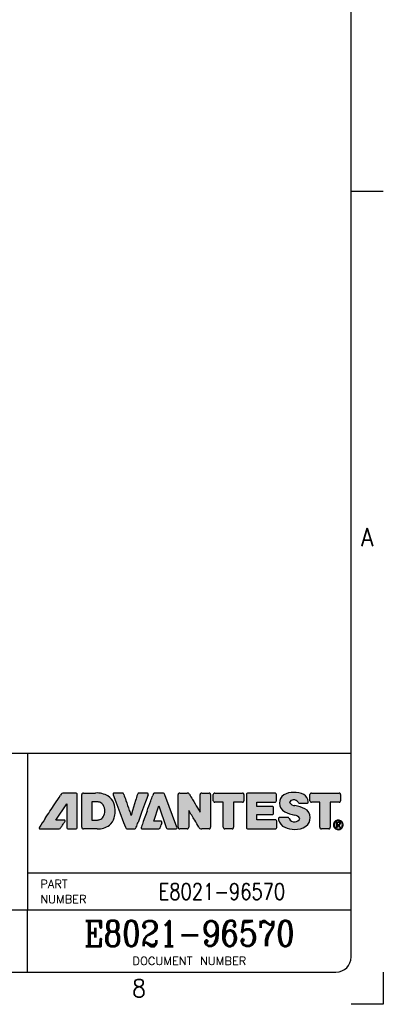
# Model space of a CAD drawing. Header units: inches. Extents: x 71 to 912, y 11 to 605.
# Tile 93 of 94: x 840 to 912, y 11 to 205. Entities that reach past the tile are written whole.
import ezdxf

# ---------------------------------------------------------------- set-up
doc = ezdxf.new("R2010")
doc.units = ezdxf.units.IN
doc.layers.add('1', color=7, linetype='Continuous')
doc.layers.add('Layer_1', color=7, linetype='Continuous')
doc.styles.add('CONVERTER_11', font='txt.shx', dxfattribs={"width": 0.9})
doc.styles.add('CONVERTER_14', font='txt.shx', dxfattribs={"width": 1.035})
doc.styles.add('CONVERTER_15', font='complex.shx', dxfattribs={"width": 0.855})
doc.styles.add('CONVERTER_16', font='txt.shx', dxfattribs={"width": 0.81})

# ---------------------------------------------------------------- blocks, each defined once
blk = doc.blocks.new('Drawing_Grid_Zones__6', base_point=(76.9653551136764, 17.25000004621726))
at = {"layer": '1', "color": 4, "linetype": 'Continuous'}
for p, q in [((911.6153551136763, 171.3750000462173), (905.2653551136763, 171.3750000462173)), ((911.6153551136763, 17.25000004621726), (911.6153551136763, 10.90000004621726)), ((911.6153551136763, 10.90000004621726), (905.2653551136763, 10.90000004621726))]:
    blk.add_line(p, q, dxfattribs=at)
at = {"layer": '1', "color": 4, "char_height": 3.5, "attachment_point": 5, "line_spacing_factor": 1.08043217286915, "style": 'CONVERTER_11'}
for s, insert in [('A', (908.4403551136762, 103.1125000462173)), ('8', (863.3841051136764, 14.07500004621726))]:
    blk.add_mtext(s, dxfattribs=dict(at, insert=insert))
blk = doc.blocks.new('A1_Size_Verigy_Frame__7', base_point=(76.9653551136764, 17.25000004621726))
at = {"layer": '1', "linetype": 'Continuous'}
h = blk.add_hatch(color=242, dxfattribs=at)
edge = h.paths.add_edge_path()
edge.add_arc((848.8530768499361, 51.66338460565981), 1.10714186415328, 131.212876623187, 152.1375945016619, ccw=False)
edge.add_arc((848.5058128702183, 51.93257433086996), 0.6810265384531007, 85.66129334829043, 124.13819621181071, ccw=False)
edge.add_line((848.5573341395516, 52.61164921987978), (850.8615757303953, 52.61164921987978))
edge.add_arc((850.8787947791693, 52.29340000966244), 0.3187146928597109, 46.77598937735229, 93.09699999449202, ccw=False)
edge.add_arc((850.8561036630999, 52.31199904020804), 0.3220351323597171, -3.008716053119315, 41.560746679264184, ccw=False)
edge.add_line((851.1776948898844, 52.29509610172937), (851.1776948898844, 45.85282196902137))
edge.add_arc((850.8559241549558, 45.83585842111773), 0.3222175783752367, -41.549221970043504, 3.017803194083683, ccw=False)
edge.add_arc((850.8788168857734, 45.85437912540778), 0.3186953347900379, 266.89883150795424, 313.22182736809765, ccw=False)
edge.add_line((850.8615757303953, 45.53615049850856), (849.4417418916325, 45.53615049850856))
edge.add_arc((849.4246209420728, 45.85442036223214), 0.3187300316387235, 226.7823603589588, 273.0791905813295, ccw=False)
edge.add_arc((849.4471966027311, 45.83596305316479), 0.3220548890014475, 176.9993113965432, 221.5997663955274, ccw=False)
edge.add_line((849.1255832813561, 45.85282196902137), (849.1255832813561, 50.48505452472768))
edge.add_line((849.1255832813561, 50.48505452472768), (846.9592221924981, 47.25194414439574))
edge.add_line((846.9592221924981, 47.25194414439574), (848.5805312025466, 47.25194414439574))
edge.add_arc((848.6118455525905, 47.08000237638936), 0.1747700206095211, 21.952584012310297, 100.3216867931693, ccw=False)
edge.add_arc((848.4707295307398, 47.12753407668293), 0.3037363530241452, -37.48613410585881, 3.3604449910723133, ccw=False)
edge.add_arc((674.2049439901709, 162.099209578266), 209.0780896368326, 326.41132645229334, 326.5792984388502, ccw=False)
edge.add_arc((634.7029819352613, 188.1257820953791), 256.3830913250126, 326.29183125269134, 326.4499020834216, ccw=False)
edge.add_arc((847.3686410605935, 46.20328131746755), 0.7112396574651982, 304.5942986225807, 329.5321343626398, ccw=False)
edge.add_arc((847.4548023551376, 46.18597662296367), 0.6509495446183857, 266.6333532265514, 299.2082095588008, ccw=False)
edge.add_line((847.4165751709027, 45.53615049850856), (843.8235947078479, 45.53615049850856))
edge.add_arc((843.7999954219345, 45.68954943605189), 0.1552036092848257, 199.4846287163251, 278.7459613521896, ccw=False)
edge.add_arc((843.945751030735, 45.67378134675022), 0.2942812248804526, 143.4495643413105, 187.0268410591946, ccw=False)
edge.add_arc((1179.811649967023, -173.9258248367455), 401.579068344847, 146.5283346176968, 146.8196182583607, ccw=False)
edge.add_arc((-7145.500539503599, 5316.300445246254), 9571.054158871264, 326.5995368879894, 326.620440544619)
edge.add_arc((646.1799763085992, 183.2184433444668), 240.5232951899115, 326.5016188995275, 326.9888478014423)
h = blk.add_hatch(color=242, dxfattribs=at)
edge = h.paths.add_edge_path()
edge.add_arc((855.7663957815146, 49.67654096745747), 2.779835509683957, 19.857452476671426, 57.83270334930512, ccw=False)
edge.add_arc((853.7552748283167, 48.99684525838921), 4.902452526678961, -1.2407464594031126, 19.34486340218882, ccw=False)
edge.add_arc((854.5693350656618, 48.9047155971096), 4.087266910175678, 342.9432631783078, 359.80339281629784, ccw=False)
edge.add_arc((855.6273922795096, 48.53897882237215), 2.968731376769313, 309.5011562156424, 343.7018035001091, ccw=False)
edge.add_arc((855.3371045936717, 49.19790832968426), 3.667015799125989, 266.9313870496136, 306.4505430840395, ccw=False)
edge.add_line((855.1408026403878, 45.53615049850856), (852.3823246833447, 45.53615049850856))
edge.add_arc((852.365127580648, 45.85500072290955), 0.3193136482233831, 226.8230030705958, 273.0872415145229, ccw=False)
edge.add_arc((852.3872516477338, 45.83594887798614), 0.3218831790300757, 176.9951825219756, 221.6235329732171, ccw=False)
edge.add_line((852.0658110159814, 45.85282196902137), (852.0658110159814, 52.29509610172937))
edge.add_arc((852.3870725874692, 52.31190852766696), 0.321701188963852, 138.3649337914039, 182.9956994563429, ccw=False)
edge.add_arc((852.3651497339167, 52.2927783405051), 0.3193330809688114, 86.9169271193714, 133.1791759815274, ccw=False)
edge.add_line((852.3823246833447, 52.61164921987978), (854.7913081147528, 52.61164921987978))
edge.add_arc((855.0127915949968, 48.07675339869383), 4.540301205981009, 60.5316260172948, 92.79609357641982, ccw=False)
edge = h.paths.add_edge_path(flags=16)
edge.add_arc((854.9797181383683, 49.07434396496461), 1.814619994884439, 69.2049277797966, 89.7892672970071)
edge.add_line((854.9863922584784, 50.88895168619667), (854.0845078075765, 50.88895168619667))
edge.add_line((854.0845078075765, 50.88895168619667), (854.0845078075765, 47.26985480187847))
edge.add_line((854.0845078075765, 47.26985480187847), (854.9863922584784, 47.26985480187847))
edge.add_arc((854.9798725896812, 49.08520293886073), 1.815359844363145, 270.2057720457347, 290.7809905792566)
edge.add_arc((855.1259150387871, 48.72546974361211), 1.427242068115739, 290.423331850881, 325.0652133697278)
edge.add_arc((854.6037259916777, 48.98567008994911), 2.006168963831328, 327.5139589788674, 362.6796667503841)
edge.add_arc((854.604366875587, 49.17313902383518), 2.00552337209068, 357.3227798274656, 392.4911637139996)
edge.add_arc((855.1254190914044, 49.43271742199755), 1.427892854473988, 34.93741914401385, 69.56515606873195)
h = blk.add_hatch(color=242, dxfattribs=at)
edge = h.paths.add_edge_path()
edge.add_arc((2835.423456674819, -547.8136961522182), 2061.644341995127, 163.075853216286, 163.1104968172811)
edge.add_line((862.704379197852, 51.14943646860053), (862.1086606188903, 49.18817125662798))
edge.add_line((862.1086606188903, 49.18817125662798), (861.7954798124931, 48.15694520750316))
edge.add_arc((3216.060300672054, 851.557209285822), 2487.572075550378, 198.8172732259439, 198.8423683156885, ccw=False)
edge.add_arc((2390.88647299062, 570.5553515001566), 1615.864646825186, 198.7501215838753, 198.8235782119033, ccw=False)
edge.add_arc((967.2341038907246, 87.60326484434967), 112.5258629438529, 198.2618577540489, 198.9025518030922, ccw=False)
edge.add_arc((860.017873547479, 52.26889948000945), 0.3652270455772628, 11.56522843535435, 54.9393146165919)
edge.add_arc((860.0336640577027, 52.17391711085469), 0.4391204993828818, 63.77998794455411, 94.55738861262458)
edge.add_line((859.998772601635, 52.61164921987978), (858.4985775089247, 52.61164921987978))
edge.add_arc((858.4696646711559, 52.37343898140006), 0.2399584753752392, 83.07955931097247, 147.3527309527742)
edge.add_arc((858.5606288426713, 52.39645904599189), 0.3117413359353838, 160.0376524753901, 204.336222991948)
edge.add_line((858.2765879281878, 52.26799341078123), (858.8107774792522, 50.84025523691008))
edge.add_line((858.8107774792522, 50.84025523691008), (859.5935735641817, 48.748327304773))
edge.add_line((859.5935735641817, 48.748327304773), (860.3183769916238, 46.81149274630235))
edge.add_line((860.3183769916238, 46.81149274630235), (860.6785885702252, 45.84903469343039))
edge.add_arc((861.1548837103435, 45.99351803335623), 0.4977273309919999, 196.8750868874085, 230.6411219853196)
edge.add_arc((861.0862549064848, 45.98704203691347), 0.4518573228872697, 236.8609956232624, 273.7467478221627)
edge.add_line((861.115782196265, 45.53615049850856), (862.4007337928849, 45.53615049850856))
edge.add_arc((862.4303973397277, 45.98803456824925), 0.4528566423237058, 266.2442556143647, 303.1029394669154)
edge.add_arc((862.3620204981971, 45.99384844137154), 0.4980180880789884, 309.339717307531, 343.0953349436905)
edge.add_arc((650.4088791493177, 123.3331522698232), 226.1197480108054, 339.9604621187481, 340.2198396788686)
edge.add_line((863.1871112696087, 46.81149274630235), (863.886381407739, 48.748327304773))
edge.add_arc((2127.556604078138, -407.5527928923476), 1343.530105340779, 160.050879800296, 160.1457578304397, ccw=False)
edge.add_arc((1045.490543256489, -14.57047353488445), 192.3126038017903, 159.6623944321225, 160.1153819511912, ccw=False)
edge.add_arc((864.8859647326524, 52.39602786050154), 0.3083805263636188, 335.4691386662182, 380.2746989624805)
edge.add_arc((864.9734893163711, 52.37398522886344), 0.2394134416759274, 32.57561105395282, 96.93073074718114)
edge.add_line((864.9445994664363, 52.61164921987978), (863.4438126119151, 52.61164921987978))
edge.add_arc((863.4090701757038, 52.17484182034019), 0.4381868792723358, 85.45242773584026, 116.2457938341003)
edge.add_arc((863.4258057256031, 52.26782308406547), 0.3665156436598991, 125.0548009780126, 168.3042081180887)
h = blk.add_hatch(color=242, dxfattribs=at)
edge = h.paths.add_edge_path()
edge.add_arc((866.5334065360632, 52.20641025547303), 0.4074515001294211, 84.02632575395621, 136.7395135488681)
edge.add_arc((867.237486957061, 51.84875589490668), 1.186270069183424, 147.528339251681, 165.5944165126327)
edge.add_arc((655.674342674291, 127.0836297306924), 223.360895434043, 340.0995832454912, 340.3964640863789, ccw=False)
edge.add_arc((-2701.998299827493, 1337.875571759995), 3792.671970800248, 340.1334444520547, 340.1662922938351, ccw=False)
edge.add_line((864.9590631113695, 49.009461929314), (864.2227283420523, 46.9712930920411))
edge.add_arc((1317.391170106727, -117.0160404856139), 481.9268431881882, 160.1064114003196, 160.2414218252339)
edge.add_arc((864.1654535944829, 45.73881699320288), 0.3666936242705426, 153.4007034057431, 198.1411635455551)
edge.add_arc((863.9941852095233, 45.75323360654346), 0.2189393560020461, 215.967897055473, 277.4662242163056)
edge.add_line((864.0226345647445, 45.53615049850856), (867.1140377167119, 45.53615049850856))
edge.add_arc((867.1786782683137, 46.17692972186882), 0.6440313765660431, 264.2396013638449, 293.4179830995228)
edge.add_arc((867.2203062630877, 45.86928296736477), 0.3552715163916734, 307.1061860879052, 348.5528525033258)
edge.add_arc((820.5111493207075, 61.70713600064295), 49.67364731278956, 341.3214976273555, 341.9677564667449)
edge.add_arc((902.4243477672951, 35.10549191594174), 36.45082470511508, 161.4132108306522, 162.0642225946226, ccw=False)
edge.add_arc((867.6142589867, 46.84998032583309), 0.2893982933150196, 334.1627680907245, 389.1515774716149)
edge.add_arc((867.6884001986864, 46.78724144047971), 0.2709173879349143, 48.75789492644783, 95.4393758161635)
edge.add_line((867.6627192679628, 47.05693890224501), (866.27665530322, 47.05693890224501))
edge.add_line((866.27665530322, 47.05693890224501), (867.3127907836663, 50.07121576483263))
edge.add_line((867.3127907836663, 50.07121576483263), (868.7339659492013, 45.81877593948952))
edge.add_arc((869.1537330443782, 45.91532084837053), 0.4307265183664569, 192.9525670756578, 226.4926407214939)
edge.add_arc((869.0693843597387, 45.87910941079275), 0.3482845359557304, 232.4664373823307, 273.7591154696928)
edge.add_line((869.0922185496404, 45.53157420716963), (870.6060636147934, 45.53157420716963))
edge.add_arc((870.6355394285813, 45.8045742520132), 0.2745866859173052, 263.8376468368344, 320.9425302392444)
edge.add_arc((870.5965583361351, 45.75684085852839), 0.2816054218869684, 333.5836701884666, 380.5951651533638)
edge.add_line((870.8601661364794, 45.8558991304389), (868.4704346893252, 52.27170178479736))
edge.add_arc((867.9818060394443, 52.1326370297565), 0.5080324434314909, 15.88646603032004, 48.64876378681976)
edge.add_arc((868.054939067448, 52.20998162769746), 0.4016728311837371, 49.1907481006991, 90.29263490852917)
edge.add_line((868.0528875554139, 52.61164921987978), (866.575810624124, 52.61164921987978))
h = blk.add_hatch(color=242, dxfattribs=at)
edge = h.paths.add_edge_path()
edge.add_arc((872.8277057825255, 52.10697651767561), 0.5552438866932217, 25.740648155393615, 53.68402604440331, ccw=False)
edge.add_arc((1186.307102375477, 238.3238420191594), 364.0645284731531, 210.7192487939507, 210.9077847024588)
edge.add_arc((4944.908838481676, 2484.3398159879), 4742.611523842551, 210.8647221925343, 210.8878976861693)
edge.add_line((874.9259745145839, 49.67278472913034), (875.4408759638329, 48.81210443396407))
edge.add_line((875.4408759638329, 48.81210443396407), (875.4408759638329, 52.29509610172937))
edge.add_arc((875.7623484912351, 52.31189119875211), 0.3219109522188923, 138.3939889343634, 182.9906571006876, ccw=False)
edge.add_arc((875.7398738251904, 52.29348749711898), 0.3186199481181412, 86.9267862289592, 133.2288545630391, ccw=False)
edge.add_line((875.7569556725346, 52.61164921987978), (877.2036949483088, 52.61164921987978))
edge.add_arc((877.2209441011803, 52.29345740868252), 0.3186590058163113, 46.7715733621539, 93.1029624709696, ccw=False)
edge.add_arc((877.1981226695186, 52.3120293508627), 0.3220974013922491, -3.0135330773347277, 41.54372239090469, ccw=False)
edge.add_line((877.5197746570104, 52.29509610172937), (877.5197746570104, 45.85282196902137))
edge.add_arc((877.1979430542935, 45.83582812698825), 0.3222799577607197, -41.532199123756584, 3.022611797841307, ccw=False)
edge.add_arc((877.2209661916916, 45.85432175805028), 0.3186396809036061, 266.8928711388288, 313.226241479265, ccw=False)
edge.add_line((877.2036949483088, 45.53615049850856), (875.7569556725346, 45.53615049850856))
edge.add_arc((875.7086082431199, 46.15877483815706), 0.6244986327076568, 238.821297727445, 274.4401670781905, ccw=False)
edge.add_arc((875.8208461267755, 46.16737231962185), 0.696011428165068, 206.0406950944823, 231.2609166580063, ccw=False)
edge.add_arc((694.7528972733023, -60.62993358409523), 209.5233230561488, 30.54781635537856, 30.98628959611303)
edge.add_arc((773.1537722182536, -13.24266824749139), 117.9147602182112, 30.85932168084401, 31.96736309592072)
edge.add_line((873.1867368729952, 49.18566393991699), (873.1867368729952, 45.85282196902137))
edge.add_arc((872.8650659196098, 45.83596778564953), 0.3221121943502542, -41.59184269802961, 2.9993113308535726, ccw=False)
edge.add_arc((872.8877921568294, 45.85422709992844), 0.3185356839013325, 266.9235056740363, 313.23119981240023, ccw=False)
edge.add_line((872.870696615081, 45.53615049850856), (871.423799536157, 45.53615049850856))
edge.add_arc((871.4067471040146, 45.85428247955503), 0.3185886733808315, 226.773204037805, 273.06821803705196, ccw=False)
edge.add_arc((871.4293164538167, 45.83600868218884), 0.322035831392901, 177.0072629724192, 221.6136343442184, ccw=False)
edge.add_line((871.1077198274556, 45.85282196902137), (871.1077198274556, 52.29509610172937))
edge.add_arc((871.4291373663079, 52.3118487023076), 0.3218538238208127, 138.3748374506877, 182.9836129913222, ccw=False)
edge.add_arc((871.4067692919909, 52.29349647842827), 0.3186082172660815, 86.93596616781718, 133.2289684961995, ccw=False)
edge.add_line((871.423799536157, 52.61164921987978), (872.870696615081, 52.61164921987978))
edge.add_arc((872.9143669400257, 52.08768798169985), 0.5257779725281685, 62.57392911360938, 94.76438975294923, ccw=False)
h = blk.add_hatch(color=242, dxfattribs=at)
edge = h.paths.add_edge_path()
edge.add_arc((883.8276169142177, 52.35239609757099), 0.2761069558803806, -3.0914510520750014, 43.07037585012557, ccw=False)
edge.add_line((884.1033220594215, 52.33750569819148), (884.1033220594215, 51.08861212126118))
edge.add_arc((883.8333263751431, 51.07311460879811), 0.2704400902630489, -43.555178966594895, 3.2851222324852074, ccw=False)
edge.add_arc((883.8461487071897, 51.09882929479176), 0.2802161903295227, 266.8188708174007, 310.81879512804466, ccw=False)
edge.add_line((883.8305987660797, 50.81904489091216), (882.0649787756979, 50.81904489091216))
edge.add_line((882.0649787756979, 50.81904489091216), (882.0649787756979, 45.85282196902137))
edge.add_arc((881.7434397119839, 45.83600394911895), 0.3219785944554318, -41.6215555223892, 2.9941129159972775, ccw=False)
edge.add_arc((881.7658585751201, 45.85447571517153), 0.3187829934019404, 266.9290771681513, 313.21324132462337, ccw=False)
edge.add_line((881.7487807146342, 45.53615049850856), (880.328946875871, 45.53615049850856))
edge.add_arc((880.3118126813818, 45.85423394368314), 0.3185445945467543, 226.7688924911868, 273.0833706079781, ccw=False)
edge.add_arc((880.3346189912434, 45.83593592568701), 0.3221552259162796, 176.9954155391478, 221.5774749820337, ccw=False)
edge.add_line((880.0129066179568, 45.85282196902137), (880.0129066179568, 50.81904489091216))
edge.add_line((880.0129066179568, 50.81904489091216), (878.3217697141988, 50.81904489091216))
edge.add_arc((878.3060639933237, 51.0999204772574), 0.2813143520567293, 229.262318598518, 273.2004753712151, ccw=False)
edge.add_arc((878.3180635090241, 51.07309729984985), 0.270133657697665, 176.7074697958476, 223.6119367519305, ccw=False)
edge.add_line((878.0483757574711, 51.08861212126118), (878.0483757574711, 52.33750569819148))
edge.add_arc((878.3237630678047, 52.35241410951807), 0.2757905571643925, 136.8732732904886, 183.0987486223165, ccw=False)
edge.add_arc((878.3070753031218, 52.33327327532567), 0.2778574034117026, 86.96851452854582, 131.632921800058, ccw=False)
edge.add_line((878.3217697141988, 52.61074185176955), (883.8305987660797, 52.61074185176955))
edge.add_arc((883.8451361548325, 52.33433682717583), 0.2767870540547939, 48.28502453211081, 93.01066987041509, ccw=False)
h = blk.add_hatch(color=242, dxfattribs=at)
edge = h.paths.add_edge_path()
edge.add_line((890.2227309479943, 52.61074185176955), (884.8885899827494, 52.61074185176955))
edge.add_arc((884.8739664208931, 52.33370989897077), 0.2774176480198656, 86.97835773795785, 131.6664677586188)
edge.add_arc((884.8909835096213, 52.35240311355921), 0.2759137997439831, 136.8941124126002, 183.0950764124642)
edge.add_line((884.6154721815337, 52.33750569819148), (884.6154721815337, 45.80883434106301))
edge.add_arc((884.8908832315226, 45.79379991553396), 0.2758211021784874, 176.8753795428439, 223.1157966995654)
edge.add_arc((884.8738423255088, 45.81291234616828), 0.2776272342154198, 228.406266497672, 273.0450053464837)
edge.add_line((884.8885899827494, 45.53567708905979), (890.2897972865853, 45.53567708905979))
edge.add_arc((890.3044538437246, 45.81235054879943), 0.2770613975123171, 266.967635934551, 311.6368989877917)
edge.add_arc((890.2869893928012, 45.79381404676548), 0.2759796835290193, 316.911004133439, 363.1198851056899)
edge.add_line((890.5625600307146, 45.80883434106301), (890.5625600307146, 47.05784627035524))
edge.add_arc((890.2926981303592, 47.07316419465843), 0.2702962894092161, 356.7512581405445, 403.5703415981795)
edge.add_arc((890.3052020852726, 47.0476965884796), 0.2801013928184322, 49.11632746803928, 93.15269943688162)
edge.add_line((890.2897972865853, 47.32737404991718), (886.6620212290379, 47.32737404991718))
edge.add_line((886.6620212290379, 47.32737404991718), (886.6620212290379, 48.34800537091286))
edge.add_line((886.6620212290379, 48.34800537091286), (889.6840304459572, 48.34800537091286))
edge.add_arc((889.6987323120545, 48.62552605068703), 0.2779098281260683, 266.9675477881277, 311.6212593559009)
edge.add_arc((889.68216395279, 48.60625826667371), 0.2756636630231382, 316.8628616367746, 363.0993323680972)
edge.add_line((889.9574244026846, 48.62116262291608), (889.9574244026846, 49.69651218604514))
edge.add_arc((889.682032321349, 49.7114462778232), 0.2757967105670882, 356.8959777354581, 403.1266416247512)
edge.add_arc((889.6987460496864, 49.69225221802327), 0.2778860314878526, 48.37817021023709, 93.03554859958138)
edge.add_line((889.6840304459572, 49.96974833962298), (886.6620212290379, 49.96974833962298))
edge.add_line((886.6620212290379, 49.96974833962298), (886.6620212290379, 50.81904489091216))
edge.add_line((886.6620212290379, 50.81904489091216), (890.2227309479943, 50.81904489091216))
edge.add_arc((890.2382760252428, 51.09889692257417), 0.2802834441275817, 266.8206307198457, 310.8135624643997)
edge.add_arc((890.2255311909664, 51.07312159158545), 0.2704065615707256, 316.4360240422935, 363.2840480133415)
edge.add_line((890.4954936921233, 51.08861212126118), (890.4954936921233, 52.33750569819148))
edge.add_arc((890.2198226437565, 52.3523889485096), 0.2760725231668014, 356.9096488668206, 403.0790878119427)
edge.add_arc((890.2372633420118, 52.33427054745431), 0.2768529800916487, 48.29033321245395, 93.00891718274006)
h = blk.add_hatch(color=242, dxfattribs=at)
edge = h.paths.add_edge_path()
edge.add_arc((893.9776876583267, 46.94872648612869), 1.294018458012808, 27.885152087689, 85.3070514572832)
edge.add_arc((895.8793745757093, 56.54718384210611), 8.50063124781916, 244.0232229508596, 257.8039890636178, ccw=False)
edge.add_arc((892.981398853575, 50.57665061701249), 1.863984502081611, 178.3951867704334, 243.7177987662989, ccw=False)
edge.add_arc((892.923734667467, 50.72867128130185), 1.808346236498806, 122.18599626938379, 183.1642695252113, ccw=False)
edge.add_arc((893.7523879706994, 49.0042626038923), 3.715507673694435, 87.35079217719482, 118.83422567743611, ccw=False)
edge.add_arc((894.0967649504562, 48.59112623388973), 4.128284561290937, 64.09325971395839, 92.3967795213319, ccw=False)
edge.add_arc((895.1410774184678, 50.8205654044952), 1.666982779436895, 4.062415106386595, 62.90073530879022, ccw=False)
edge.add_arc((896.4606807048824, 50.8772628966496), 0.3486398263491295, -33.696033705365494, 10.1428960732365, ccw=False)
edge.add_arc((896.5199381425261, 50.93521093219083), 0.3412605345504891, 264.5083514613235, 312.55832820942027, ccw=False)
edge.add_line((896.4872792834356, 50.5955167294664), (895.2291542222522, 50.5955167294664))
edge.add_arc((895.1802410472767, 51.22028206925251), 0.6266771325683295, 250.4278051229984, 274.4765824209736, ccw=False)
edge.add_arc((895.1436666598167, 50.94619428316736), 0.3607625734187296, 203.2172968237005, 241.27967342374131, ccw=False)
edge.add_arc((893.9792386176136, 50.24410407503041), 1.003566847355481, 33.90936310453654, 98.64219299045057)
edge.add_arc((893.7920976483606, 50.54483682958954), 0.6923939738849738, 86.99134299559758, 165.0839782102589)
edge.add_arc((894.2294705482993, 51.42493657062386), 1.310278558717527, 212.3892844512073, 267.4640070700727)
edge.add_arc((892.8007778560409, 42.38320706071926), 7.85328230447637, 65.00872040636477, 79.94807336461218, ccw=False)
edge.add_arc((895.3276059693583, 47.83929039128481), 1.840565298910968, -1.9592623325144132, 64.54671349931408, ccw=False)
edge.add_arc((895.0911852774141, 47.72490450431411), 2.076547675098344, -53.3369503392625, 1.419992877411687, ccw=False)
edge.add_arc((894.279908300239, 49.07451296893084), 3.646869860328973, 267.36892748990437, 304.22574648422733, ccw=False)
edge.add_arc((894.007223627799, 49.81572322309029), 4.385499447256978, 245.0699406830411, 271.375545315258, ccw=False)
edge.add_arc((893.107863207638, 47.85535234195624), 2.228725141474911, 194.4793572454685, 244.7933641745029, ccw=False)
edge.add_arc((891.4719747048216, 47.48698084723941), 0.5551656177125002, 162.5570206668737, 199.8903698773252, ccw=False)
edge.add_arc((891.1718072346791, 47.51925670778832), 0.2657994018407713, 82.6512764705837, 149.6911343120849, ccw=False)
edge.add_line((891.2058051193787, 47.78287284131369), (892.6388944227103, 47.78287284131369))
edge.add_arc((892.6923029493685, 47.29322818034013), 0.4925488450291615, 66.29400076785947, 96.22499015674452, ccw=False)
edge.add_arc((892.6646101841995, 47.46182238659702), 0.3615178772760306, 13.723611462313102, 51.36444704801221, ccw=False)
edge.add_arc((894.0326133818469, 48.06897288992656), 1.142688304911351, 207.1472501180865, 278.4503520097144)
edge.add_arc((894.2726089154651, 47.82765810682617), 0.8918850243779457, 265.3647727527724, 342.1275806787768)
h = blk.add_hatch(color=242, dxfattribs=at)
edge = h.paths.add_edge_path()
edge.add_arc((902.9098760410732, 52.35240239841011), 0.2760363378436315, -3.0935524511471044, 43.08228912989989, ccw=False)
edge.add_line((903.1855101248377, 52.33750569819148), (903.1855101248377, 51.08861212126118))
edge.add_arc((902.9155832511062, 51.07310852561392), 0.2703717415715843, -43.56717279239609, 3.2872448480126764, ccw=False)
edge.add_arc((902.928219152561, 51.09908490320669), 0.2804736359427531, 266.8135723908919, 310.7997971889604, ccw=False)
edge.add_line((902.9126290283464, 50.81904489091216), (901.1468906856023, 50.81904489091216))
edge.add_line((901.1468906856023, 50.81904489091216), (901.1468906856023, 45.85282196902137))
edge.add_arc((900.8251398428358, 45.83593908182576), 0.3221934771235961, -41.572190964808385, 3.003665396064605, ccw=False)
edge.add_arc((900.8480465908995, 45.85410512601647), 0.3184150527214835, 266.9184250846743, 313.24015284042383, ccw=False)
edge.add_line((900.830929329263, 45.53615049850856), (899.4109771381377, 45.53615049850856))
edge.add_arc((899.3937528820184, 45.85425019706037), 0.3185656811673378, 226.7691261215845, 273.0993879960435, ccw=False)
edge.add_arc((899.4167461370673, 45.83586157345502), 0.3222558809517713, 176.9831170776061, 221.5439356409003, ccw=False)
edge.add_line((899.0949368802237, 45.85282196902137), (899.0949368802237, 50.81904489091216))
edge.add_line((899.0949368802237, 50.81904489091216), (897.4031687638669, 50.81904489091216))
edge.add_arc((897.3876343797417, 51.09843495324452), 0.2798215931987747, 229.1512307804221, 273.1824294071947, ccw=False)
edge.add_arc((897.4008292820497, 51.07309823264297), 0.2705922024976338, 176.7132532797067, 223.5197808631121, ccw=False)
edge.add_line((897.1306821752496, 51.08861212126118), (897.1306821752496, 52.33750569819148))
edge.add_arc((897.4065431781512, 52.35241280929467), 0.2762634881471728, 136.9647064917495, 183.0931687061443, ccw=False)
edge.add_arc((897.3886467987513, 52.33472220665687), 0.2764013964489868, 86.98832714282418, 131.7453393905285, ccw=False)
edge.add_line((897.4031687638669, 52.61074185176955), (902.9126290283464, 52.61074185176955))
edge.add_arc((902.9272069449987, 52.33408778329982), 0.2770378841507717, 48.30423825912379, 93.01633490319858, ccw=False)
at = {"color": 7, "linetype": 'Continuous'}
for p, q in [((700.874730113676, 60.44375004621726), (905.2653551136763, 60.44375004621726)), ((841.3684801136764, 60.44375004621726), (841.3684801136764, 29.48750004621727)), ((841.3684801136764, 29.48750004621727), (775.1059801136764, 29.48750004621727)), ((841.3684801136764, 17.25000004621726), (841.3684801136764, 29.48750004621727)), ((905.2653551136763, 29.48750004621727), (841.3684801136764, 29.48750004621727))]:
    blk.add_line(p, q, dxfattribs=at)
at = {"color": 4, "linetype": 'Continuous'}
blk.add_line((905.2653551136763, 36.81229959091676), (841.3684801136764, 36.81229959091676), dxfattribs=at)
at = {"layer": '1', "color": 7, "linetype": 'Continuous'}
for p, q in [((905.2653551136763, 20.25000004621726), (905.2653551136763, 595.5500000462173)), ((79.9653551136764, 17.25000004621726), (902.2653551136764, 17.25000004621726))]:
    blk.add_line(p, q, dxfattribs=at)
blk.add_arc((902.2653551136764, 20.25000004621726), 3, 270, 0, dxfattribs=at)
at = {"layer": 'Layer_1', "color": 242, "linetype": 'Continuous'}
for p, q in [((850.8615757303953, 52.61164921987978), (848.5573341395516, 52.61164921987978)), ((852.3823246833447, 52.61164921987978), (854.7913081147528, 52.61164921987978)), ((859.998772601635, 52.61164921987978), (858.4985775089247, 52.61164921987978)), ((864.9445994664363, 52.61164921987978), (863.4438126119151, 52.61164921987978)), ((868.0528875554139, 52.61164921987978), (866.575810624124, 52.61164921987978)), ((871.423799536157, 52.61164921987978), (872.870696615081, 52.61164921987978)), ((875.7569556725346, 52.61164921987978), (877.2036949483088, 52.61164921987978)), ((878.3217697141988, 52.61074185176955), (883.8305987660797, 52.61074185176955)), ((890.2227309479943, 52.61074185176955), (884.8885899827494, 52.61074185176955)), ((897.4031687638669, 52.61074185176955), (902.9126290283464, 52.61074185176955)), ((851.1776948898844, 45.85282196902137), (851.1776948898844, 52.29509610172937)), ((852.0658110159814, 45.85282196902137), (852.0658110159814, 52.29509610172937)), ((854.9863922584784, 50.88895168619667), (854.0845078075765, 50.88895168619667)), ((854.0845078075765, 50.88895168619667), (854.0845078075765, 47.26985480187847)), ((858.2765879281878, 52.26799341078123), (858.8107774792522, 50.84025523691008)), ((858.8107774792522, 50.84025523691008), (859.5935735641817, 48.748327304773)), ((862.704379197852, 51.14943646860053), (862.1086606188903, 49.18817125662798)), ((870.8601661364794, 45.8558991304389), (868.4704346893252, 52.27170178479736)), ((871.1077198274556, 45.85282196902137), (871.1077198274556, 52.29509610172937)), ((875.4408759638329, 48.81210443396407), (875.4408759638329, 52.29509610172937)), ((877.5197746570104, 52.29509610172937), (877.5197746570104, 45.85282196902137)), ((878.0483757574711, 51.08861212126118), (878.0483757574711, 52.33750569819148)), ((880.0129066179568, 50.81904489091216), (878.3217697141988, 50.81904489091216)), ((880.0129066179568, 45.85282196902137), (880.0129066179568, 50.81904489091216)), ((883.8305987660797, 50.81904489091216), (882.0649787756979, 50.81904489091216)), ((882.0649787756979, 50.81904489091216), (882.0649787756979, 45.85282196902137)), ((884.1033220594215, 52.33750569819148), (884.1033220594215, 51.08861212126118)), ((884.6154721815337, 52.33750569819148), (884.6154721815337, 45.80883434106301)), ((886.6620212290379, 49.96974833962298), (886.6620212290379, 50.81904489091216)), ((886.6620212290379, 50.81904489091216), (890.2227309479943, 50.81904489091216)), ((890.4954936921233, 51.08861212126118), (890.4954936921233, 52.33750569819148)), ((895.2291542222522, 50.5955167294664), (896.4872792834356, 50.5955167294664)), ((897.1306821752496, 51.08861212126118), (897.1306821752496, 52.33750569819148)), ((899.0949368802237, 50.81904489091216), (897.4031687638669, 50.81904489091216)), ((899.0949368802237, 45.85282196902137), (899.0949368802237, 50.81904489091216)), ((902.9126290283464, 50.81904489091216), (901.1468906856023, 50.81904489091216)), ((901.1468906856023, 50.81904489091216), (901.1468906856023, 45.85282196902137)), ((903.1855101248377, 52.33750569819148), (903.1855101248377, 51.08861212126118)), ((846.9592221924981, 47.25194414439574), (849.1255832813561, 50.48505452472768)), ((849.1255832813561, 50.48505452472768), (849.1255832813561, 45.85282196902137)), ((859.5935735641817, 48.748327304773), (860.3183769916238, 46.81149274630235)), ((862.1086606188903, 49.18817125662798), (861.7954798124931, 48.15694520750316)), ((863.886381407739, 48.748327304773), (863.1871112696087, 46.81149274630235)), ((864.9590631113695, 49.009461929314), (864.2227283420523, 46.9712930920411)), ((866.27665530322, 47.05693890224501), (867.3127907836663, 50.07121576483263)), ((867.3127907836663, 50.07121576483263), (868.7339659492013, 45.81877593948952)), ((873.1867368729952, 49.18566393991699), (873.1867368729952, 45.85282196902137)), ((874.9259745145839, 49.67278472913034), (875.4408759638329, 48.81210443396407)), ((889.6840304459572, 49.96974833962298), (886.6620212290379, 49.96974833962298)), ((889.9574244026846, 48.62116262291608), (889.9574244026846, 49.69651218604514)), ((848.5805312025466, 47.25194414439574), (846.9592221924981, 47.25194414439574)), ((854.0845078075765, 47.26985480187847), (854.9863922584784, 47.26985480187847)), ((860.3183769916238, 46.81149274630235), (860.6785885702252, 45.84903469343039)), ((867.6627192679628, 47.05693890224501), (866.27665530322, 47.05693890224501)), ((886.6620212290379, 47.32737404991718), (886.6620212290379, 48.34800537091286)), ((886.6620212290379, 48.34800537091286), (889.6840304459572, 48.34800537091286)), ((890.2897972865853, 47.32737404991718), (886.6620212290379, 47.32737404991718)), ((890.5625600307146, 45.80883434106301), (890.5625600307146, 47.05784627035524)), ((892.6388944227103, 47.78287284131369), (891.2058051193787, 47.78287284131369)), ((902.3536113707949, 45.79285677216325), (902.3536113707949, 46.88055443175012)), ((902.3536113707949, 46.88055443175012), (902.7857158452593, 46.88055443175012)), ((902.7843350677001, 46.76449021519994), (902.4846274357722, 46.76449021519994)), ((902.4846274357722, 46.76449021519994), (902.4846274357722, 46.38722233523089)), ((843.8235947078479, 45.53615049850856), (847.4165751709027, 45.53615049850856)), ((849.4417418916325, 45.53615049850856), (850.8615757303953, 45.53615049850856)), ((855.1408026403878, 45.53615049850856), (852.3823246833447, 45.53615049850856)), ((861.115782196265, 45.53615049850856), (862.4007337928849, 45.53615049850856)), ((864.0226345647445, 45.53615049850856), (867.1140377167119, 45.53615049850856)), ((869.0922185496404, 45.53157420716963), (870.6060636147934, 45.53157420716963)), ((872.870696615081, 45.53615049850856), (871.423799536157, 45.53615049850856)), ((877.2036949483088, 45.53615049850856), (875.7569556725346, 45.53615049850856)), ((881.7487807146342, 45.53615049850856), (880.328946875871, 45.53615049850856)), ((884.8885899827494, 45.53567708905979), (890.2897972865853, 45.53567708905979)), ((900.830929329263, 45.53615049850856), (899.4109771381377, 45.53615049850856)), ((902.4846274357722, 45.79285677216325), (902.3536113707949, 45.79285677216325)), ((902.4846274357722, 46.38722233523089), (902.7843350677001, 46.38722233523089)), ((902.6924147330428, 46.27936388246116), (902.4846274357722, 46.27936388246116)), ((902.4846274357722, 46.27936388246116), (902.4846274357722, 45.79285677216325)), ((902.9776833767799, 45.79285677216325), (902.6924147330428, 46.27936388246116)), ((902.8309658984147, 46.27936388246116), (903.105503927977, 45.79285677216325)), ((903.105503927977, 45.79285677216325), (902.9776833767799, 45.79285677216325)), ((903.6546983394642, 46.21876747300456), (903.6546983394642, 46.42773829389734))]:
    blk.add_line(p, q, dxfattribs=at)
for centre, radius, start, end in [((848.8530768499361, 51.66338460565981), 1.10714186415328, 131.212876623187, 152.1375945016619), ((848.5058128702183, 51.93257433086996), 0.6810265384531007, 85.66129334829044, 124.1381962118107), ((850.8787947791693, 52.29340000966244), 0.3187146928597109, 46.77598937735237, 93.09699999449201), ((850.8561036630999, 52.31199904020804), 0.3220351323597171, 356.9912839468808, 41.56074667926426), ((852.3870725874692, 52.31190852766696), 0.321701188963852, 138.3649337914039, 182.9956994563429), ((852.3651497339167, 52.2927783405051), 0.3193330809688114, 86.91692711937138, 133.1791759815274), ((855.0127915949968, 48.07675339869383), 4.540301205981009, 60.53162601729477, 92.7960935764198), ((858.5606288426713, 52.39645904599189), 0.3117413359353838, 160.0376524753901, 204.336222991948), ((858.4696646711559, 52.37343898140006), 0.2399584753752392, 83.07955931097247, 147.3527309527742), ((860.0336640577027, 52.17391711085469), 0.4391204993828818, 63.77998794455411, 94.55738861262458), ((860.017873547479, 52.26889948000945), 0.3652270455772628, 11.56522843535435, 54.9393146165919), ((863.4258057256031, 52.26782308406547), 0.3665156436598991, 125.0548009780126, 168.3042081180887), ((863.4090701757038, 52.17484182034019), 0.4381868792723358, 85.45242773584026, 116.2457938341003), ((864.9734893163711, 52.37398522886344), 0.2394134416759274, 32.57561105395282, 96.93073074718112), ((864.8859647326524, 52.39602786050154), 0.3083805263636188, 335.4691386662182, 20.27469896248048), ((867.237486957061, 51.84875589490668), 1.186270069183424, 147.528339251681, 165.5944165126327), ((866.5334065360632, 52.20641025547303), 0.4074515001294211, 84.02632575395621, 136.7395135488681), ((868.054939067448, 52.20998162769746), 0.4016728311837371, 49.1907481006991, 90.29263490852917), ((867.9818060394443, 52.1326370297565), 0.5080324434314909, 15.88646603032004, 48.64876378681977), ((871.4291373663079, 52.3118487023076), 0.3218538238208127, 138.3748374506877, 182.9836129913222), ((871.4067692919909, 52.29349647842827), 0.3186082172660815, 86.93596616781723, 133.2289684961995), ((872.9143669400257, 52.08768798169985), 0.5257779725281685, 62.57392911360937, 94.76438975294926), ((872.8277057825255, 52.10697651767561), 0.5552438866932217, 25.7406481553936, 53.68402604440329), ((875.7623484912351, 52.31189119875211), 0.3219109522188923, 138.3939889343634, 182.9906571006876), ((875.7398738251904, 52.29348749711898), 0.3186199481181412, 86.92678622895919, 133.2288545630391), ((877.2209441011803, 52.29345740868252), 0.3186590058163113, 46.77157336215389, 93.10296247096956), ((877.1981226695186, 52.3120293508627), 0.3220974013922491, 356.9864669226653, 41.54372239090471), ((878.3237630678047, 52.35241410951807), 0.2757905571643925, 136.8732732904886, 183.0987486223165), ((878.3070753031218, 52.33327327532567), 0.2778574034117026, 86.96851452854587, 131.632921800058), ((883.8451361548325, 52.33433682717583), 0.2767870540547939, 48.28502453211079, 93.01066987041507), ((883.8276169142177, 52.35239609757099), 0.2761069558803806, 356.9085489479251, 43.07037585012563), ((884.8909835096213, 52.35240311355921), 0.2759137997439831, 136.8941124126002, 183.0950764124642), ((884.8739664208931, 52.33370989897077), 0.2774176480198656, 86.97835773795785, 131.6664677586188), ((890.2372633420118, 52.33427054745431), 0.2768529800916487, 48.29033321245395, 93.00891718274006), ((890.2198226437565, 52.3523889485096), 0.2760725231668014, 356.9096488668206, 43.07908781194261), ((893.7523879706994, 49.0042626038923), 3.715507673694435, 87.35079217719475, 118.8342256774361), ((894.0967649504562, 48.59112623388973), 4.128284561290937, 64.09325971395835, 92.39677952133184), ((897.4065431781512, 52.35241280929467), 0.2762634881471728, 136.9647064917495, 183.0931687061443), ((897.3886467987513, 52.33472220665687), 0.2764013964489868, 86.98832714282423, 131.7453393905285), ((902.9272069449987, 52.33408778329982), 0.2770378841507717, 48.30423825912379, 93.01633490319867), ((902.9098760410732, 52.35240239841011), 0.2760363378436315, 356.906447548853, 43.08228912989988), ((646.1799763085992, 183.2184433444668), 240.5232951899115, 326.5016188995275, 326.9888478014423), ((854.9797181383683, 49.07434396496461), 1.814619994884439, 69.2049277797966, 89.7892672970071), ((855.1254190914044, 49.43271742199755), 1.427892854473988, 34.93741914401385, 69.56515606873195), ((855.7663957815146, 49.67654096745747), 2.779835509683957, 19.85745247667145, 57.83270334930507), ((853.7552748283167, 48.99684525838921), 4.902452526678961, 358.7592535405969, 19.34486340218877), ((967.2341038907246, 87.60326484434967), 112.5258629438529, 198.2618577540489, 198.9025518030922), ((2390.88647299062, 570.5553515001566), 1615.864646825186, 198.7501215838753, 198.8235782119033), ((2835.423456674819, -547.8136961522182), 2061.644341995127, 163.075853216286, 163.1104968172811), ((2127.556604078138, -407.5527928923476), 1343.530105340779, 160.0508798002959, 160.1457578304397), ((1045.490543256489, -14.57047353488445), 192.3126038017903, 159.6623944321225, 160.1153819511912), ((-2701.998299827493, 1337.875571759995), 3792.671970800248, 340.1334444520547, 340.1662922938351), ((655.674342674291, 127.0836297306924), 223.360895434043, 340.0995832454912, 340.3964640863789), ((1186.307102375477, 238.3238420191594), 364.0645284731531, 210.7192487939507, 210.9077847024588), ((4944.908838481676, 2484.3398159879), 4742.611523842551, 210.8647221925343, 210.8878976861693), ((878.3180635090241, 51.07309729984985), 0.270133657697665, 176.7074697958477, 223.6119367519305), ((878.3060639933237, 51.0999204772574), 0.2813143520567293, 229.262318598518, 273.2004753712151), ((883.8461487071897, 51.09882929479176), 0.2802161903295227, 266.8188708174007, 310.8187951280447), ((883.8333263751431, 51.07311460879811), 0.2704400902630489, 316.4448210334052, 3.28512223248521), ((890.2382760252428, 51.09889692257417), 0.2802834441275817, 266.8206307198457, 310.8135624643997), ((890.2255311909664, 51.07312159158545), 0.2704065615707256, 316.4360240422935, 3.28404801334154), ((892.923734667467, 50.72867128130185), 1.808346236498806, 122.1859962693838, 183.1642695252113), ((892.981398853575, 50.57665061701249), 1.863984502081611, 178.3951867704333, 243.7177987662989), ((893.7920976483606, 50.54483682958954), 0.6923939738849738, 86.99134299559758, 165.0839782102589), ((894.2294705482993, 51.42493657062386), 1.310278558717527, 212.3892844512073, 267.4640070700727), ((893.9792386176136, 50.24410407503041), 1.003566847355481, 33.90936310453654, 98.64219299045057), ((895.1436666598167, 50.94619428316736), 0.3607625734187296, 203.2172968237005, 241.2796734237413), ((895.1802410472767, 51.22028206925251), 0.6266771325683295, 250.4278051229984, 274.4765824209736), ((895.1410774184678, 50.8205654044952), 1.666982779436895, 4.06241510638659, 62.90073530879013), ((896.5199381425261, 50.93521093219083), 0.3412605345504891, 264.5083514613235, 312.5583282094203), ((896.4606807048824, 50.8772628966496), 0.3486398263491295, 326.3039662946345, 10.14289607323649), ((897.4008292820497, 51.07309823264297), 0.2705922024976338, 176.7132532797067, 223.5197808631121), ((897.3876343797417, 51.09843495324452), 0.2798215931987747, 229.1512307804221, 273.1824294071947), ((902.928219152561, 51.09908490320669), 0.2804736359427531, 266.8135723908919, 310.7997971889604), ((902.9155832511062, 51.07310852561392), 0.2703717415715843, 316.4328272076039, 3.28724484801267), ((-7145.500539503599, 5316.300445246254), 9571.054158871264, 326.5995368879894, 326.620440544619), ((854.604366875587, 49.17313902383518), 2.00552337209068, 357.3227798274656, 32.49116371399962), ((854.6037259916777, 48.98567008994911), 2.006168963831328, 327.5139589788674, 2.67966675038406), ((854.5693350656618, 48.9047155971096), 4.087266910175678, 342.9432631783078, 359.8033928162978), ((3216.060300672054, 851.557209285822), 2487.572075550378, 198.8172732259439, 198.8423683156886), ((773.1537722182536, -13.24266824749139), 117.9147602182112, 30.85932168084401, 31.96736309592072), ((889.6987460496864, 49.69225221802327), 0.2778860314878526, 48.37817021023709, 93.03554859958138), ((889.682032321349, 49.7114462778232), 0.2757967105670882, 356.8959777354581, 43.1266416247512), ((889.68216395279, 48.60625826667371), 0.2756636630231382, 316.8628616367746, 3.09933236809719), ((895.8793745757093, 56.54718384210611), 8.50063124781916, 244.0232229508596, 257.8039890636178), ((892.8007778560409, 42.38320706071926), 7.85328230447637, 65.00872040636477, 79.94807336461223), ((895.3276059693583, 47.83929039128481), 1.840565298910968, 358.0407376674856, 64.54671349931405), ((1179.811649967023, -173.9258248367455), 401.579068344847, 146.5283346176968, 146.8196182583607), ((674.2049439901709, 162.099209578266), 209.0780896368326, 326.4113264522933, 326.5792984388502), ((848.6118455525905, 47.08000237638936), 0.1747700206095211, 21.95258401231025, 100.3216867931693), ((848.4707295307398, 47.12753407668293), 0.3037363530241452, 322.5138658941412, 3.36044499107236), ((854.9798725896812, 49.08520293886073), 1.815359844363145, 270.2057720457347, 290.7809905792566), ((855.1259150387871, 48.72546974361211), 1.427242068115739, 290.423331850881, 325.0652133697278), ((855.6273922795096, 48.53897882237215), 2.968731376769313, 309.5011562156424, 343.7018035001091), ((650.4088791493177, 123.3331522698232), 226.1197480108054, 339.9604621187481, 340.2198396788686), ((1317.391170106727, -117.0160404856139), 481.9268431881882, 160.1064114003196, 160.2414218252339), ((867.6884001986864, 46.78724144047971), 0.2709173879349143, 48.75789492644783, 95.4393758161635), ((902.4243477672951, 35.10549191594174), 36.45082470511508, 161.4132108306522, 162.0642225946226), ((867.6142589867, 46.84998032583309), 0.2893982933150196, 334.1627680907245, 29.15157747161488), ((694.7528972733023, -60.62993358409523), 209.5233230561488, 30.54781635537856, 30.98628959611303), ((889.6987323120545, 48.62552605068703), 0.2779098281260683, 266.9675477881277, 311.6212593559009), ((890.3052020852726, 47.0476965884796), 0.2801013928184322, 49.11632746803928, 93.15269943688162), ((890.2926981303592, 47.07316419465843), 0.2702962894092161, 356.7512581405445, 43.57034159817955), ((891.4719747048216, 47.48698084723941), 0.5551656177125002, 162.5570206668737, 199.8903698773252), ((891.1718072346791, 47.51925670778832), 0.2657994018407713, 82.6512764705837, 149.6911343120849), ((893.107863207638, 47.85535234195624), 2.228725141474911, 194.4793572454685, 244.7933641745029), ((892.6923029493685, 47.29322818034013), 0.4925488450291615, 66.29400076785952, 96.2249901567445), ((892.6646101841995, 47.46182238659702), 0.3615178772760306, 13.72361146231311, 51.3644470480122), ((894.0326133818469, 48.06897288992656), 1.142688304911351, 207.1472501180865, 278.4503520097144), ((893.9776876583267, 46.94872648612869), 1.294018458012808, 27.885152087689, 85.3070514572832), ((894.2726089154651, 47.82765810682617), 0.8918850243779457, 265.3647727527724, 342.1275806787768), ((895.0911852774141, 47.72490450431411), 2.076547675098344, 306.6630496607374, 1.41999287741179), ((902.7033859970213, 46.32453779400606), 0.9514789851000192, 134.9333024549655, 180.0809377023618), ((902.7043460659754, 46.32435637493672), 0.819529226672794, 134.9425292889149, 180.0812856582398), ((902.7048936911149, 46.32639665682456), 0.951230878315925, 89.91996090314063, 135.0766713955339), ((902.7051845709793, 46.32651735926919), 0.8185947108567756, 89.92735176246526, 135.0909157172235), ((902.70769940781, 46.32718108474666), 0.9504466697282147, 47.85976369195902, 90.08903195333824), ((902.7072918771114, 46.32665259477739), 0.8184595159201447, 44.90515138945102, 90.07486053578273), ((902.8036727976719, 46.4814574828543), 0.2836925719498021, 56.02385462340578, 93.90856240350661), ((902.8175360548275, 46.51336749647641), 0.368563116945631, 43.28156319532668, 94.95284579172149), ((902.8550921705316, 46.5879520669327), 0.1674962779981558, 356.6499183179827, 50.24202953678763), ((902.8242804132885, 46.57817497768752), 0.3220463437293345, 358.0394584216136, 35.68822093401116), ((902.707962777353, 46.32438670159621), 0.8195865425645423, 359.9165999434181, 45.05045498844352), ((902.7080067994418, 46.32438425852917), 0.9523166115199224, 6.23052979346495, 47.98637761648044), ((843.945751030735, 45.67378134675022), 0.2942812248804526, 143.4495643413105, 187.0268410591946), ((843.7999954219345, 45.68954943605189), 0.1552036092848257, 199.4846287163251, 278.7459613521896), ((847.4548023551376, 46.18597662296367), 0.6509495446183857, 266.6333532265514, 299.2082095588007), ((847.3686410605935, 46.20328131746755), 0.7112396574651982, 304.5942986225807, 329.5321343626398), ((634.7029819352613, 188.1257820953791), 256.3830913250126, 326.2918312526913, 326.4499020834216), ((849.4471966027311, 45.83596305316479), 0.3220548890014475, 176.9993113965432, 221.5997663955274), ((849.4246209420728, 45.85442036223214), 0.3187300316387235, 226.7823603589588, 273.0791905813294), ((850.8788168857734, 45.85437912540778), 0.3186953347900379, 266.8988315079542, 313.2218273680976), ((850.8559241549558, 45.83585842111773), 0.3222175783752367, 318.4507780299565, 3.01780319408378), ((852.3872516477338, 45.83594887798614), 0.3218831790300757, 176.9951825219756, 221.6235329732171), ((852.365127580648, 45.85500072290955), 0.3193136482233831, 226.8230030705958, 273.0872415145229), ((855.3371045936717, 49.19790832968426), 3.667015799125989, 266.9313870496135, 306.4505430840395), ((861.1548837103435, 45.99351803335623), 0.4977273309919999, 196.8750868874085, 230.6411219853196), ((861.0862549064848, 45.98704203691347), 0.4518573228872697, 236.8609956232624, 273.7467478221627), ((862.4303973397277, 45.98803456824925), 0.4528566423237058, 266.2442556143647, 303.1029394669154), ((862.3620204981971, 45.99384844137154), 0.4980180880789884, 309.339717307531, 343.0953349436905), ((864.1654535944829, 45.73881699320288), 0.3666936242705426, 153.4007034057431, 198.1411635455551), ((863.9941852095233, 45.75323360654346), 0.2189393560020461, 215.967897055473, 277.4662242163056), ((867.1786782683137, 46.17692972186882), 0.6440313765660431, 264.2396013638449, 293.4179830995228), ((867.2203062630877, 45.86928296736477), 0.3552715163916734, 307.1061860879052, 348.5528525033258), ((820.5111493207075, 61.70713600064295), 49.67364731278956, 341.3214976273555, 341.9677564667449), ((869.1537330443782, 45.91532084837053), 0.4307265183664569, 192.9525670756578, 226.4926407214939), ((869.0693843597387, 45.87910941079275), 0.3482845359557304, 232.4664373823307, 273.7591154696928), ((870.6355394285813, 45.8045742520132), 0.2745866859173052, 263.8376468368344, 320.9425302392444), ((870.5965583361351, 45.75684085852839), 0.2816054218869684, 333.5836701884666, 20.59516515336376), ((871.4293164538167, 45.83600868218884), 0.322035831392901, 177.0072629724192, 221.6136343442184), ((871.4067471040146, 45.85428247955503), 0.3185886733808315, 226.773204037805, 273.068218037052), ((872.8877921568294, 45.85422709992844), 0.3185356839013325, 266.9235056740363, 313.2311998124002), ((872.8650659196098, 45.83596778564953), 0.3221121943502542, 318.4081573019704, 2.99931133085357), ((875.8208461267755, 46.16737231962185), 0.696011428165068, 206.0406950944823, 231.2609166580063), ((875.7086082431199, 46.15877483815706), 0.6244986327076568, 238.821297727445, 274.4401670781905), ((877.2209661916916, 45.85432175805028), 0.3186396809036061, 266.8928711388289, 313.226241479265), ((877.1979430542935, 45.83582812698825), 0.3222799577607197, 318.4678008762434, 3.02261179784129), ((880.3346189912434, 45.83593592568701), 0.3221552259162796, 176.9954155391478, 221.5774749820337), ((880.3118126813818, 45.85423394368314), 0.3185445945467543, 226.7688924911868, 273.0833706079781), ((881.7658585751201, 45.85447571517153), 0.3187829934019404, 266.9290771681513, 313.2132413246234), ((881.7434397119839, 45.83600394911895), 0.3219785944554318, 318.3784444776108, 2.99411291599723), ((884.8908832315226, 45.79379991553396), 0.2758211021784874, 176.8753795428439, 223.1157966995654), ((884.8738423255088, 45.81291234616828), 0.2776272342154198, 228.406266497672, 273.0450053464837), ((890.3044538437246, 45.81235054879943), 0.2770613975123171, 266.967635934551, 311.6368989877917), ((890.2869893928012, 45.79381404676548), 0.2759796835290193, 316.911004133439, 3.1198851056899), ((894.007223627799, 49.81572322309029), 4.385499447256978, 245.0699406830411, 271.375545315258), ((894.279908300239, 49.07451296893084), 3.646869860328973, 267.3689274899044, 304.2257464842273), ((899.4167461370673, 45.83586157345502), 0.3222558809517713, 176.9831170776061, 221.5439356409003), ((899.3937528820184, 45.85425019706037), 0.3185656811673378, 226.7691261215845, 273.0993879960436), ((900.8480465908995, 45.85410512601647), 0.3184150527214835, 266.9184250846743, 313.2401528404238), ((900.8251398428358, 45.83593908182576), 0.3221934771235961, 318.4278090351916, 3.00366539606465), ((902.7032434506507, 46.32207608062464), 0.9513361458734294, 179.9326890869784, 225.070241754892), ((902.7035588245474, 46.32217261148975), 0.8187417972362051, 179.9285434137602, 225.0803050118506), ((902.7050141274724, 46.32013125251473), 0.9512134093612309, 224.9119993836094, 270.0727861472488), ((902.705198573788, 46.32065755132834), 0.8188298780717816, 224.9242020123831, 270.0716475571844), ((902.7072778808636, 46.3205222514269), 0.8186946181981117, 269.9261404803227, 315.0797301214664), ((902.7075896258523, 46.31928202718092), 0.9503643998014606, 269.9175789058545, 312.1536515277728), ((902.8040426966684, 46.67334968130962), 0.2868052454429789, 266.0598543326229, 302.9431823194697), ((902.8392160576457, 46.62323311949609), 0.3439681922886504, 268.6256152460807, 311.0609752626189), ((902.8496024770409, 46.56601325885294), 0.1731266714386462, 309.6222753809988, 4.02461041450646), ((902.8729888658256, 46.55820356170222), 0.273296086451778, 314.679873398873, 1.87747885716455), ((902.7087502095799, 46.32214225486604), 0.8187989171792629, 314.9267110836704, 0.0735758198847), ((902.7078657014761, 46.32239013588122), 0.952486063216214, 312.0158636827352, 353.7543278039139)]:
    blk.add_arc(centre, radius, start, end, dxfattribs=at)
at = {"layer": '1'}
blk.add_blockref('Drawing_Grid_Zones__6', (76.9653551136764, 17.25000004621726), dxfattribs=at)
at = {"color": 4, "char_height": 1.6, "line_spacing_factor": 1.12545018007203, "style": 'CONVERTER_14'}
for s, insert, attachment_point in [('PART\\PNUMBER', (843.8684801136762, 33.14989981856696), 4), ('DOCUMENT NUMBER', (873.3169176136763, 18.65937504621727), 8)]:
    blk.add_mtext(s, dxfattribs=dict(at, insert=insert, attachment_point=attachment_point))
at = {"color": 3, "attachment_point": 5, "line_spacing_factor": 1.02040816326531}
for insert, char_height, style in [((879.7444259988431, 33.14989981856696), 3.2, 'CONVERTER_16'), ((873.3169176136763, 24.89375004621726), 5, 'CONVERTER_15')]:
    blk.add_mtext('E8021-96570', dxfattribs=dict(at, insert=insert, char_height=char_height, style=style))

msp = doc.modelspace()

# ---------------------------------------------------------------- block references
msp.add_blockref('A1_Size_Verigy_Frame__7', (76.9653551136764, 17.25000004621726))

doc.saveas('drawing.dxf')
